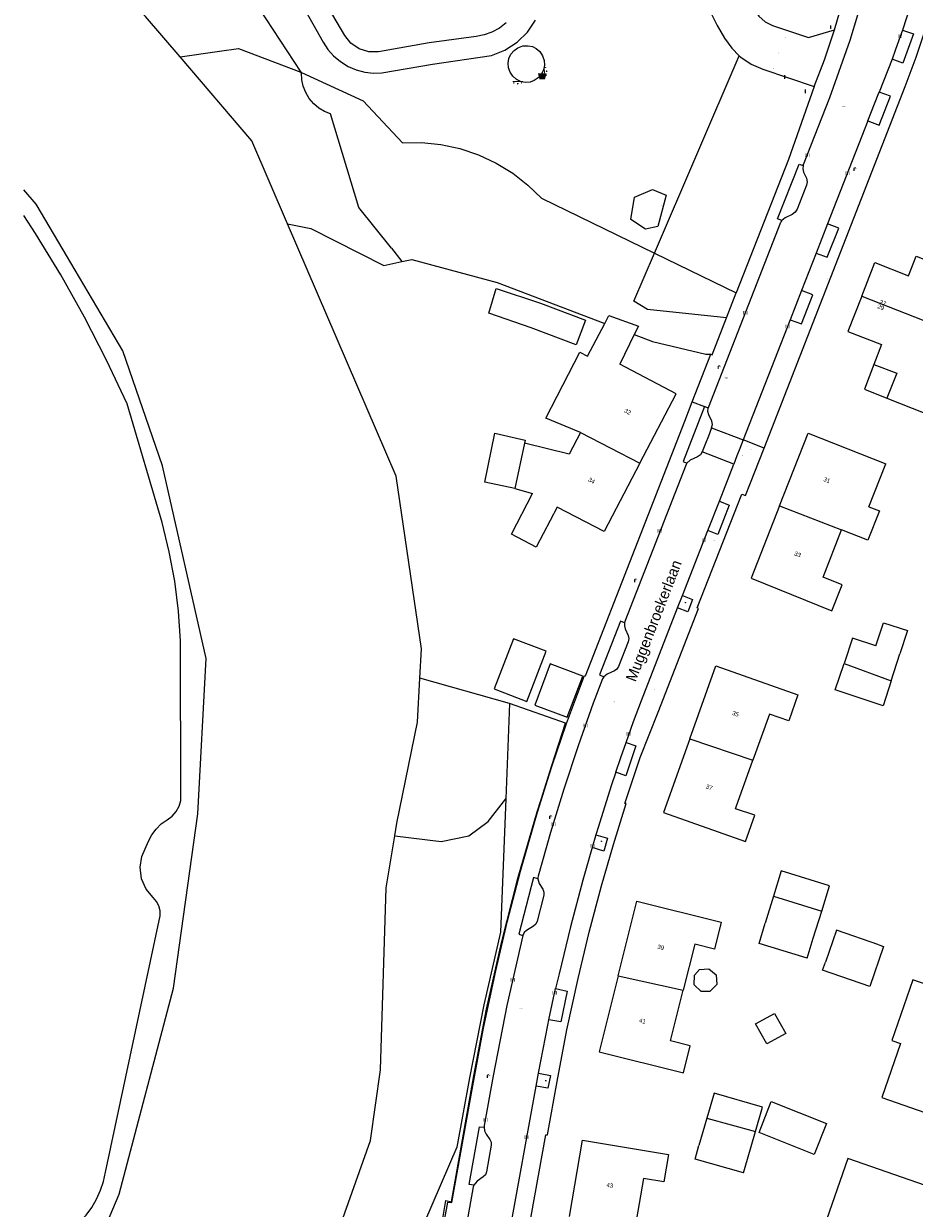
# Model space of a CAD drawing. Header units: metres. Extents: x 197457 to 198138, y 353986 to 354984.
# Tile 173 of 217: x 197457 to 197560, y 354586 to 354723. Entities that reach past the tile are written whole.
import ezdxf
from ezdxf.enums import TextEntityAlignment as Align

# ---------------------------------------------------------------- set-up
doc = ezdxf.new("R2010")
doc.units = ezdxf.units.M
doc.header["$MEASUREMENT"] = 0
for name, color, linetype, lineweight, true_color in [('afsluitpaal', 7, 'Continuous', 0, 0xde7233), ('afvalbak', 7, 'Continuous', 0, 0x6a2d14), ('bank', 7, 'Continuous', 0, 0x681648), ('CAI-kast', 7, 'Continuous', 0, 0x104b6e), ('kolk', 7, 'Continuous', 0, 0x104b6e), ('lichtmast', 7, 'Continuous', 0, 0x104b6e), ('verkeersbordpaal', 7, 'Continuous', 0, 0x104b6e)]:
    doc.layers.add(name, color=color, linetype=linetype, lineweight=lineweight, true_color=true_color)
for name, color, linetype, lineweight in [('bijgebouw', 1, 'Continuous', 13), ('cultuurscheiding geen IMGeo', 7, 'Continuous', 0), ('Grens maaiveld', 253, 'Continuous', 0), ('grens WOZ object', 7, 'Continuous', 0), ('hoofdgebouw', 1, 'Continuous', 0), ('Hoogtepunt', 7, 'Continuous', 0), ('huisnummerreeks BGT', 7, 'Continuous', 0), ('insteek sloot', 5, 'Continuous', 0), ('kant verharding', 7, 'Continuous', 0), ('kant water (FD)', 5, 'Continuous', 0), ('openbare ruimte label tekst', 7, 'Continuous', 0), ('raster geen IMGeo', 7, 'Continuous', 0), ('taludlijn', 1, 'Continuous', 0), ('tussenmuur', 1, 'Continuous', 13), ('tussenmuur bijgebouw (GBKN Zuid)', 1, 'Continuous', 13), ('vlakafsluiter', 1, 'Continuous', 0), ('waterleidingput', 132, 'Continuous', 0), ('weginrichtingselement', 7, 'Continuous', 0)]:
    doc.layers.add(name, color=color, linetype=linetype, lineweight=lineweight)
doc.styles.add('Style-STANDARD', font='STANDARD.shx')
doc.styles.add('Style-WORKING', font='WORKING.shx')

# ---------------------------------------------------------------- blocks, each defined once
blk = doc.blocks.new('bak')
at = {"layer": 'afvalbak', "linetype": 'Continuous', "lineweight": 0, "true_color": 0xbd2877}
h = blk.add_hatch(color=232, dxfattribs=at)
h.paths.add_polyline_path([(-0.32, -0.28), (-0.5, 0.4), (0.5, 0.4), (0.32, -0.28)])
edge = h.paths.add_edge_path(flags=16)
edge.add_arc((0, 0), 0.1, 0, 360)
at = {"layer": 'afvalbak', "linetype": 'Continuous', "lineweight": 0, "true_color": 0x681648}
blk.add_hatch(color=219, dxfattribs=at).paths.add_polyline_path([(0.1, 0, 1), (-0.1, 0, 1)])
blk = doc.blocks.new('bank')
at = {"layer": 'bank', "linetype": 'Continuous', "lineweight": 0, "true_color": 0xde7233}
blk.add_hatch(color=13, dxfattribs=at).paths.add_polyline_path([(0.4, 0), (0.4, 0.2), (-0.4, 0.2), (-0.4, 0), (-0.5, 0), (-0.5, 0.2), (-0.6, 0.2), (-0.6, 0.3), (0.6, 0.3), (0.6, 0.2), (0.5, 0.2), (0.5, 0)])
at = {"layer": 'bank', "linetype": 'Continuous', "lineweight": 0, "true_color": 0x6a2d14}
blk.add_hatch(color=26, dxfattribs=at).paths.add_polyline_path([(0.1, 0, 1), (-0.1, 0, 1)])
blk = doc.blocks.new('kolk')
at = {"layer": 'kolk', "linetype": 'Continuous', "lineweight": 0, "true_color": 0xbd2877}
for points in [[(-0.49, -0.43), (-0.49, 0), (-0.49, 0.42), (-0.4, 0.42), (-0.4, 0), (-0.4, -0.43)], [(-0.19, -0.43), (-0.19, 0), (-0.19, 0.42), (-0.11, 0.42), (-0.11, 0), (-0.11, -0.43)], [(0.11, -0.43), (0.11, 0), (0.11, 0.42), (0.19, 0.42), (0.19, 0), (0.19, -0.43)], [(0.4, -0.43), (0.4, 0), (0.4, 0.42), (0.49, 0.42), (0.49, 0), (0.49, -0.43)]]:
    blk.add_hatch(color=232, dxfattribs=at).paths.add_polyline_path(points)
at = {"layer": 'kolk', "linetype": 'Continuous', "lineweight": 0, "true_color": 0x681648}
blk.add_hatch(color=219, dxfattribs=at).paths.add_polyline_path([(0.1, 0, 1), (-0.1, 0, 1)])
blk = doc.blocks.new('kast')
at = {"layer": 'CAI-kast', "linetype": 'Continuous', "lineweight": 0, "true_color": 0xbd2877}
h = blk.add_hatch(color=232, dxfattribs=at)
edge = h.paths.add_edge_path()
edge.add_arc((0, 0), 0.1, 0, 360)
edge.add_line((0, -0.1), (0.3, -0.1))
edge.add_line((0.3, -0.1), (0.3, 0.5))
edge.add_line((0.3, 0.5), (-0.3, 0.5))
edge.add_line((-0.3, 0.5), (-0.3, -0.1))
edge.add_line((-0.3, -0.1), (0, -0.1))
edge = h.paths.add_edge_path(flags=16)
edge.add_arc((-0.2, 0.3), 0.0607, 0, 360)
at = {"layer": 'CAI-kast', "linetype": 'Continuous', "lineweight": 0, "true_color": 0x681648}
blk.add_hatch(color=219, dxfattribs=at).paths.add_polyline_path([(-0.1, 0, 1), (0.1, 0, 1)])
at = {"layer": 'CAI-kast', "color": 232, "linetype": 'Continuous', "lineweight": 0, "true_color": 0xbd2877, "extrusion": (0, 0, -1)}
blk.add_solid([(-0.3, 0.6), (0.3, 0.6), (-0.3, 0.5), (0.3, 0.5)], dxfattribs=at)
blk = doc.blocks.new('lichtmast')
at = {"layer": 'lichtmast', "linetype": 'Continuous', "lineweight": 0, "true_color": 0xbd2877}
for points in [[(0.15, 0.42, -0.344151), (0.3, 0.61), (0.43, 0.64, 0.960861), (0.4, 0.79), (0.1, 0.74, 0.366629), (-0.15, 0.45), (-0.15, -0.1), (0, -0.1, -0.414214), (-0.1, 0, -1), (0.1, 0, -0.414214), (0, -0.1), (0.15, -0.1)], [(0.35, 0.55, 1), (0.3, 0.56), (0.23, 0.32, 1), (0.28, 0.31)], [(0.42, 0.58, 1), (0.38, 0.57), (0.44, 0.33, 1), (0.48, 0.34)], [(0.49, 0.61, 1), (0.45, 0.58), (0.63, 0.4, 1), (0.66, 0.43)]]:
    blk.add_hatch(color=232, dxfattribs=at).paths.add_polyline_path(points)
at = {"layer": 'lichtmast', "linetype": 'Continuous', "lineweight": 0, "true_color": 0x681648}
blk.add_hatch(color=219, dxfattribs=at).paths.add_polyline_path([(-0.1, 0, 1), (0.1, 0, 1)])
blk = doc.blocks.new('afsluitpaal')
at = {"layer": 'afsluitpaal', "linetype": 'Continuous', "lineweight": 0, "true_color": 0xbd2877}
blk.add_hatch(color=232, dxfattribs=at).paths.add_polyline_path([(0.2, 0.6, 1), (-0.1, 0.6), (-0.1, 0.1), (-0.3, 0.1), (-0.3, -0.1), (0, -0.1, -0.414214), (-0.1, 0, -1), (0.1, 0, -0.414214), (0, -0.1), (0.3, -0.1), (0.3, 0.1), (0.2, 0.1)])
at = {"layer": 'afsluitpaal', "linetype": 'Continuous', "lineweight": 0, "true_color": 0x681648}
blk.add_hatch(color=219, dxfattribs=at).paths.add_polyline_path([(0.1, 0, 1), (-0.1, 0, 1)])
blk = doc.blocks.new('waterleidingput')
at = {"layer": 'waterleidingput', "linetype": 'Continuous', "lineweight": 0, "true_color": 0x248bcb}
h = blk.add_hatch(color=142, dxfattribs=at)
edge = h.paths.add_edge_path()
edge.add_spline(control_points=[(0.4, 0), (0.4, 0), (0.4, 0.1), (0.4, 0.2), (0.3, 0.3), (0.1, 0.3), (0, 0.3), (-0.2, 0.3), (-0.3, 0.2), (-0.4, 0.1), (-0.4, 0.1), (-0.4, -0.1), (-0.4, -0.1), (-0.3, -0.2), (-0.3, -0.3), (-0.1, -0.3), (0, -0.3), (0.3, -0.3), (0.4, -0.2), (0.4, -0.1), (0.4, 0), (0.4, 0)], knot_values=[0, 0, 0, 0, 0.060484, 0.060484, 0.178041, 0.178041, 0.295599, 0.295599, 0.413157, 0.413157, 0.498623, 0.498623, 0.584089, 0.584089, 0.669555, 0.669555, 0.808438, 0.808438, 0.94732, 0.94732, 1, 1, 1, 1], degree=3, periodic=0)
edge = h.paths.add_edge_path(flags=16)
edge.add_ellipse((0, 0), major_axis=(0.392, 0), ratio=0.689655, start_angle=0, end_angle=360)
for points in [[(-0.1, -0.1, -0.141608), (-0.1, 0), (-0.1, -0.1), (-0.2, 0.2), (-0.2, 0.2), (-0.1, -0.2), (-0.1, -0.2)], [(0, 0.2), (0, 0.2), (-0.1, 0.1, -0.269854), (0, 0.1)], [(0.2, 0.2), (0.2, 0.2), (0.1, -0.1), (0.1, 0, -0.141608), (0, -0.1), (0.1, -0.2), (0.1, -0.2)]]:
    blk.add_hatch(color=142, dxfattribs=at).paths.add_polyline_path(points)
at = {"layer": 'waterleidingput', "linetype": 'Continuous', "lineweight": 0, "true_color": 0x104b6e}
blk.add_hatch(color=156, dxfattribs=at).paths.add_polyline_path([(0.1, 0, 1), (-0.1, 0, 1)])
blk = doc.blocks.new('paal')
at = {"layer": 'verkeersbordpaal', "linetype": 'Continuous', "lineweight": 0, "true_color": 0xbd2877}
blk.add_hatch(color=232, dxfattribs=at).paths.add_polyline_path([(0.15, 0.8), (-0.15, 0.8), (-0.15, -0.1), (0, -0.1, -0.414214), (-0.1, 0, -1), (0.1, 0, -0.414214), (0, -0.1), (0.15, -0.1)])
at = {"layer": 'verkeersbordpaal', "linetype": 'Continuous', "lineweight": 0, "true_color": 0x681648}
blk.add_hatch(color=219, dxfattribs=at).paths.add_polyline_path([(-0.1, 0, 1), (0.1, 0, 1)])

msp = doc.modelspace()

# ---------------------------------------------------------------- linework, layer by layer
at = {"layer": 'bijgebouw', "linetype": 'Continuous', "lineweight": 13}
for p, q in [((197557.595, 354647.139), (197558.6, 354650.243)), ((197543.986, 354622.214), (197543.023, 354619.079)), ((197548.584, 354617.353), (197549.558, 354620.5)), ((197547.862, 354615.027), (197548.584, 354617.353)), ((197536.284, 354596.546), (197535.359, 354593.369)), ((197540.958, 354591.779), (197541.887, 354594.983)), ((197540.51, 354590.201), (197540.958, 354591.779))]:
    msp.add_line(p, q, dxfattribs=at)
at = {"layer": 'bijgebouw', "linetype": 'Continuous', "lineweight": 13, "flags": 128}
for points in [[(197515.949, 354687.958), (197511.051, 354689.659), (197511.895, 354692.525), (197517.033, 354690.829)], [(197517.033, 354690.829), (197522.217, 354688.871), (197521.133, 354685.999), (197515.949, 354687.958)], [(197555.829, 354651.165), (197556.687, 354653.856), (197559.469, 354652.969), (197558.6, 354650.243)], [(197511.666, 354646.185), (197515.441, 354644.728), (197517.69, 354650.554), (197513.897, 354652.007), (197511.666, 354646.185)], [(197555.829, 354651.165), (197553.115, 354652.067), (197552.146, 354649.152)], [(197557.595, 354647.139), (197556.653, 354644.23), (197551.121, 354646.069), (197552.146, 354649.152)], [(197549.558, 354620.5), (197550.458, 354623.408), (197544.883, 354625.135), (197543.986, 354622.214)], [(197547.862, 354615.027), (197542.301, 354616.753), (197543.023, 354619.079)], [(197556.164, 354616.574), (197551.26, 354618.271), (197549.978, 354614.567)], [(197556.164, 354616.574), (197556.718, 354616.382), (197555.122, 354611.772), (197549.664, 354613.66), (197549.978, 354614.567)], [(197541.887, 354594.983), (197542.71, 354597.821), (197537.126, 354599.44), (197536.284, 354596.546)], [(197542.302, 354594.886), (197543.723, 354598.447), (197550.094, 354595.904), (197548.673, 354592.343), (197542.302, 354594.886)], [(197540.51, 354590.201), (197534.911, 354591.791), (197535.359, 354593.369)]]:
    msp.add_lwpolyline(points, dxfattribs=at)
at = {"layer": 'cultuurscheiding geen IMGeo', "linetype": 'Continuous', "lineweight": 0}
for p, q in [((197475.347, 354719.305), (197479.891, 354719.96)), ((197530.216, 354696.597), (197539.664, 354692.006))]:
    msp.add_line(p, q, dxfattribs=at)
at = {"layer": 'cultuurscheiding geen IMGeo', "linetype": 'Continuous', "lineweight": 0, "flags": 128}
for points in [[(197479.891, 354719.96), (197482.088, 354720.276), (197489.299, 354717.54)], [(197489.299, 354717.54), (197489.376, 354717.511), (197496.518, 354714.234), (197501.081, 354709.374), (197503.266, 354709.402), (197505.482, 354709.185), (197507.688, 354708.715), (197509.84, 354707.993), (197511.896, 354707.031), (197513.818, 354705.851), (197515.573, 354704.48), (197517.136, 354702.953), (197530.216, 354696.597)], [(197530.596, 354699.701), (197529.185, 354699.376), (197527.463, 354700.514), (197527.907, 354703.08), (197529.999, 354703.958), (197531.566, 354703.301), (197530.596, 354699.701)]]:
    msp.add_lwpolyline(points, dxfattribs=at)
at = {"layer": 'Grens maaiveld', "linetype": 'Continuous', "lineweight": 0}
for p, q in [((197475.347, 354719.305), (197479.891, 354719.96)), ((197530.216, 354696.597), (197539.664, 354692.006))]:
    msp.add_line(p, q, dxfattribs=at)
at = {"layer": 'Grens maaiveld', "linetype": 'Continuous', "lineweight": 0, "flags": 128}
for points in [[(197479.891, 354719.96), (197482.088, 354720.276), (197489.299, 354717.54)], [(197489.299, 354717.54), (197489.376, 354717.511), (197496.518, 354714.234), (197501.081, 354709.374), (197503.266, 354709.402), (197505.482, 354709.185), (197507.688, 354708.715), (197509.84, 354707.993), (197511.896, 354707.031), (197513.818, 354705.851), (197515.573, 354704.48), (197517.136, 354702.953), (197530.216, 354696.597)], [(197530.596, 354699.701), (197529.185, 354699.376), (197527.463, 354700.514), (197527.907, 354703.08), (197529.999, 354703.958), (197531.566, 354703.301), (197530.596, 354699.701)]]:
    msp.add_lwpolyline(points, dxfattribs=at)
at = {"layer": 'grens WOZ object', "linetype": 'Continuous', "lineweight": 0}
for p, q in [((197515.192, 354674.622), (197514.057, 354669.393)), ((197535.436, 354613.747), (197536.512, 354613.83)), ((197536.512, 354613.83), (197537.327, 354613.131)), ((197534.801, 354611.944), (197534.851, 354613.082)), ((197534.851, 354613.082), (197535.436, 354613.747)), ((197537.327, 354613.131), (197537.408, 354611.99)), ((197535.593, 354611.18), (197534.801, 354611.944)), ((197536.622, 354611.177), (197535.593, 354611.18)), ((197537.408, 354611.99), (197536.622, 354611.177)), ((197541.904, 354607.438), (197544.088, 354608.662)), ((197544.088, 354608.662), (197545.387, 354606.343)), ((197543.203, 354605.119), (197541.904, 354607.438)), ((197545.387, 354606.343), (197543.203, 354605.119))]:
    msp.add_line(p, q, dxfattribs=at)
at = {"layer": 'grens WOZ object', "linetype": 'Continuous', "lineweight": 0, "flags": 128}
for points in [[(197555.596, 354683.723), (197554.497, 354680.868), (197557.077, 354679.844)], [(197555.596, 354683.723), (197558.227, 354682.74), (197557.077, 354679.844)], [(197514.057, 354669.393), (197510.573, 354670.124), (197511.744, 354675.774), (197515.267, 354674.961), (197515.192, 354674.622)], [(197520.117, 354642.933), (197521.939, 354647.681), (197518.163, 354649.106), (197516.37, 354644.332), (197520.117, 354642.933)]]:
    msp.add_lwpolyline(points, dxfattribs=at)
at = {"layer": 'hoofdgebouw', "linetype": 'Continuous', "lineweight": 0}
for p, q in [((197527.867, 354687.179), (197526.191, 354683.753)), ((197521.666, 354675.876), (197520.341, 354673.359)), ((197520.341, 354673.359), (197515.192, 354674.622)), ((197555.016, 354667.272), (197556.962, 354672.244)), ((197514.057, 354669.393), (197516.115, 354668.81)), ((197539.716, 354632.681), (197541.37, 354637.306)), ((197541.37, 354637.306), (197541.602, 354637.955))]:
    msp.add_line(p, q, dxfattribs=at)
at = {"layer": 'hoofdgebouw', "linetype": 'Continuous', "lineweight": 0, "flags": 128}
for points in [[(197554.177, 354691.642), (197555.685, 354695.506), (197559.608, 354693.987), (197560.483, 354696.24), (197563.1, 354695.217), (197564.257, 354698.096), (197570.13, 354695.736), (197568.862, 354692.581), (197567.396, 354693.17), (197565.118, 354687.331)], [(197554.177, 354691.642), (197552.571, 354687.528), (197556.482, 354686.025), (197555.596, 354683.723)], [(197524.454, 354688.478), (197524.947, 354689.411), (197528.355, 354688.178), (197527.867, 354687.179)], [(197521.666, 354675.876), (197517.627, 354677.522), (197521.587, 354685.158), (197522.456, 354684.705), (197524.454, 354688.478)], [(197557.077, 354679.844), (197562.96, 354677.508), (197564.207, 354680.649), (197562.739, 354681.233), (197565.118, 354687.331)], [(197528.515, 354672.311), (197532.725, 354680.344), (197526.191, 354683.753)], [(197544.681, 354667.372), (197547.982, 354675.774), (197556.962, 354672.244)], [(197528.515, 354672.311), (197524.375, 354664.411), (197518.964, 354667.215), (197516.536, 354662.607), (197513.676, 354664.082), (197516.115, 354668.81)], [(197544.681, 354667.372), (197541.391, 354659), (197550.736, 354655.236), (197551.939, 354658.223), (197549.731, 354659.112), (197551.847, 354664.585)], [(197555.016, 354667.272), (197556.239, 354666.791), (197554.9, 354663.385), (197551.847, 354664.585)], [(197534.311, 354640.431), (197537.325, 354648.86), (197546.808, 354645.521), (197545.738, 354642.484), (197543.503, 354643.272), (197541.602, 354637.955)], [(197534.311, 354640.431), (197531.256, 354631.887), (197540.752, 354628.537), (197541.836, 354631.57), (197539.59, 354632.327), (197539.716, 354632.681)], [(197526.008, 354613.015), (197528.157, 354621.629), (197537.922, 354619.217), (197537.15, 354616.091), (197534.859, 354616.657), (197533.539, 354611.361)], [(197526.008, 354613.015), (197523.812, 354604.21), (197533.565, 354601.778), (197534.344, 354604.904), (197532.07, 354605.471), (197533.539, 354611.361)], [(197560.092, 354612.522), (197557.664, 354605.528), (197558.674, 354605.177), (197556.505, 354598.933), (197568.124, 354594.896), (197570.239, 354600.985), (197568.923, 354601.454), (197571.401, 354608.598), (197560.092, 354612.522)], [(197520.371, 354585.15), (197521.879, 354593.972), (197531.813, 354592.329), (197531.288, 354589.152), (197528.949, 354589.539), (197527.95, 354583.77)], [(197550.118, 354584.784), (197561.77, 354580.722), (197564.24, 354587.809), (197552.588, 354591.871), (197550.118, 354584.784)]]:
    msp.add_lwpolyline(points, dxfattribs=at)
at = {"layer": 'insteek sloot', "linetype": 'Continuous', "lineweight": 0}
for p, q in [((197473.259, 354665.434), (197469.215, 354679.156)), ((197475.412, 354633.303), (197475.381, 354651.744)), ((197513.431, 354644.499), (197513.006, 354633.496)), ((197470.891, 354626.813), (197471.679, 354628.59)), ((197466.705, 354590.281), (197473.038, 354619.955))]:
    msp.add_line(p, q, dxfattribs=at)
at = {"layer": 'insteek sloot', "linetype": 'Continuous', "lineweight": 0, "flags": 128}
for points in [[(197462.727, 354747.171), (197471.313, 354739.161), (197474.435, 354736.485), (197477.405, 354733.63), (197480.207, 354730.612), (197482.829, 354727.444), (197489.299, 354717.54)], [(197458.616, 354698.874), (197457.244, 354700.981)], [(197469.215, 354679.156), (197466.831, 354684.222), (197464.267, 354689.204), (197461.527, 354694.091), (197458.616, 354698.874)], [(197475.381, 354651.744), (197475.144, 354655.203), (197474.71, 354658.649), (197474.08, 354662.065), (197473.259, 354665.434)], [(197473.829, 354631.06), (197474.402, 354631.462), (197474.881, 354631.998), (197475.225, 354632.629), (197475.412, 354633.303)], [(197513.006, 354633.496), (197512.408, 354618.041), (197510.463, 354609.66), (197508.808, 354601.217), (197507.366, 354593.177), (197503.611, 354584.513), (197496.231, 354571.219), (197488.891, 354546.052)], [(197471.679, 354628.59), (197472.069, 354629.318), (197472.568, 354629.987), (197473.162, 354630.574), (197473.829, 354631.06)], [(197472.219, 354622.05), (197471.405, 354623.029), (197470.872, 354624.241), (197470.701, 354625.554), (197470.891, 354626.813)], [(197473.038, 354619.955), (197473.019, 354620.528), (197472.869, 354621.097), (197472.594, 354621.616), (197472.219, 354622.05)], [(197462.001, 354583.166), (197462.881, 354583.786), (197463.705, 354584.507), (197464.457, 354585.321), (197465.12, 354586.216), (197465.684, 354587.177), (197466.138, 354588.188), (197466.479, 354589.228), (197466.705, 354590.281)]]:
    msp.add_lwpolyline(points, dxfattribs=at)
at = {"layer": 'kant verharding', "linetype": 'Continuous', "lineweight": 0}
for p, q in [((197557.693, 354719.038), (197556.207, 354715.243)), ((197554.893, 354711.897), (197550.238, 354699.988)), ((197550.238, 354699.988), (197548.915, 354696.603)), ((197548.915, 354696.603), (197547.229, 354692.289)), ((197538.536, 354689.125), (197539.664, 354692.006)), ((197547.229, 354692.289), (197545.904, 354688.897)), ((197545.904, 354688.897), (197540.47, 354674.993)), ((197534.584, 354679.424), (197536.726, 354684.922)), ((197533.711, 354677.182), (197534.584, 354679.424)), ((197536.436, 354678.665), (197535.982, 354678.851)), ((197536.823, 354676.391), (197536.442, 354675.424)), ((197536.823, 354676.391), (197540.47, 354674.993)), ((197536.112, 354674.586), (197535.731, 354673.621)), ((197536.442, 354675.424), (197536.112, 354674.586)), ((197540.47, 354674.993), (197540.081, 354673.989)), ((197539.383, 354672.189), (197535.731, 354673.621)), ((197539.754, 354673.146), (197539.383, 354672.189)), ((197540.081, 354673.989), (197539.754, 354673.146)), ((197537.714, 354667.914), (197539.383, 354672.189)), ((197536.393, 354664.53), (197537.714, 354667.914)), ((197533.449, 354656.987), (197536.393, 354664.53)), ((197532.89, 354655.555), (197533.449, 354656.987)), ((197523.435, 354629.318), (197522.998, 354627.842)), ((197516.517, 354600.223), (197516.788, 354601.724)), ((197512.935, 354580.389), (197516.517, 354600.223))]:
    msp.add_line(p, q, dxfattribs=at)
at = {"layer": 'kant verharding', "linetype": 'Continuous', "lineweight": 0, "flags": 128}
for points in [[(197542.896, 354674.063), (197559.207, 354715.869), (197560.486, 354719.297), (197561.644, 354722.737), (197562.872, 354726.839), (197563.955, 354730.982), (197564.905, 354735.212), (197565.676, 354739.479), (197566.19, 354743.492), (197566.515, 354747.524), (197566.351, 354747.571), (197566.514, 354750.78), (197566.456, 354757.61), (197566.026, 354763.914), (197566.034, 354764.741), (197566.197, 354765.596), (197566.525, 354766.436), (197567.015, 354767.212), (197567.244, 354767.454)], [(197551.035, 354722.425), (197552.794, 354728.562), (197554.193, 354734.786), (197554.737, 354737.93), (197555.145, 354741.094), (197555.4, 354744.124), (197555.518, 354747.162), (197555.483, 354753.242), (197555.183, 354758.705)], [(197483.163, 354736.522), (197491.894, 354720.996), (197492.43, 354720.181), (197493.096, 354719.427), (197493.882, 354718.763), (197494.766, 354718.216), (197495.721, 354717.805), (197496.715, 354717.543), (197497.715, 354717.429), (197498.69, 354717.457), (197504.531, 354718.476), (197511.373, 354719.48), (197512.911, 354720.087), (197514.326, 354721.003), (197515.532, 354722.183), (197516.462, 354723.549)], [(197539.976, 354735.437), (197541.467, 354725.784), (197541.739, 354724.865), (197542.269, 354724.022), (197543.011, 354723.358), (197543.872, 354722.936), (197548.03, 354721.552), (197551.035, 354722.425)], [(197561.707, 354732.051), (197561.46, 354731.059), (197561.202, 354730.069), (197559.816, 354725.269), (197559.359, 354723.835), (197558.886, 354722.406)], [(197513.056, 354723.255), (197512.268, 354722.651), (197511.408, 354722.18), (197510.508, 354721.85), (197509.601, 354721.66), (197504.144, 354720.944), (197498.268, 354719.9), (197497.16, 354719.907), (197496.055, 354720.25), (197495.1, 354720.905), (197494.408, 354721.77), (197489.731, 354729.735)], [(197519.468, 354727.19), (197531.687, 354729.046), (197532.639, 354729.07), (197533.597, 354728.838), (197534.459, 354728.361), (197535.144, 354727.7), (197535.519, 354727.23), (197536.057, 354726.42), (197536.447, 354725.53), (197536.857, 354724.193), (197537.466, 354722.934), (197538.309, 354721.483), (197539.144, 354720.303), (197540.025, 354719.441)], [(197547.41, 354706.74), (197547.446, 354706.848), (197550.476, 354714.612), (197552.859, 354721.255), (197553.729, 354724.183)], [(197548.692, 354715.871), (197549.867, 354718.984), (197551.035, 354722.425)], [(197558.886, 354722.406), (197560.158, 354721.984), (197558.94, 354718.571), (197557.693, 354719.038)], [(197558.886, 354722.406), (197558.483, 354721.235), (197558.069, 354720.067), (197557.693, 354719.038)], [(197514.337, 354716.638), (197514.214, 354716.716), (197513.814, 354717.071), (197513.506, 354717.53), (197513.325, 354718.053), (197513.282, 354718.586), (197513.376, 354719.119), (197513.611, 354719.627), (197513.97, 354720.057), (197514.411, 354720.37), (197514.995, 354720.577), (197515.615, 354720.603), (197516.087, 354720.494), (197516.521, 354720.28), (197516.942, 354719.922), (197517.265, 354719.45), (197517.451, 354718.908), (197517.487, 354718.357), (197517.381, 354717.815), (197517.13, 354717.302), (197516.753, 354716.873), (197516.294, 354716.567), (197515.821, 354716.401), (197515.307, 354716.355), (197514.797, 354716.438), (197514.337, 354716.638)], [(197540.025, 354719.441), (197540.194, 354719.275), (197541.412, 354718.453), (197542.736, 354717.872), (197548.692, 354715.871)], [(197548.692, 354715.871), (197545.704, 354707.426), (197539.664, 354692.006)], [(197554.893, 354711.897), (197556.086, 354714.951), (197556.207, 354715.243)], [(197554.893, 354711.897), (197556.196, 354711.396), (197557.493, 354714.768), (197556.207, 354715.243)], [(197544.942, 354700.366), (197544.457, 354700.573), (197546.949, 354706.886), (197547.41, 354706.74)], [(197547.41, 354706.74), (197547.372, 354706.356), (197547.466, 354705.982), (197547.783, 354705.268), (197547.874, 354704.865), (197547.802, 354704.458), (197546.726, 354701.699), (197546.498, 354701.337), (197546.153, 354701.086), (197545.326, 354700.695), (197544.942, 354700.366)], [(197536.436, 354678.665), (197536.471, 354678.768), (197544.843, 354700.178), (197544.887, 354700.275), (197544.942, 354700.366)], [(197548.915, 354696.603), (197550.204, 354696.125), (197551.529, 354699.491), (197550.238, 354699.988)], [(197545.904, 354688.897), (197547.218, 354688.412), (197548.533, 354691.788), (197547.229, 354692.289)], [(197536.726, 354684.922), (197536.864, 354684.857), (197538.536, 354689.125)], [(197535.982, 354678.851), (197533.514, 354672.511), (197533.967, 354672.31)], [(197536.823, 354676.391), (197536.921, 354676.771), (197536.836, 354677.155), (197536.497, 354677.891), (197536.397, 354678.273), (197536.436, 354678.665)], [(197520.042, 354642.181), (197522.105, 354647.74), (197522.224, 354647.699), (197533.711, 354677.182)], [(197513.837, 354573.428), (197517.661, 354594.614), (197517.826, 354594.608), (197518.935, 354600.779), (197520.083, 354606.741), (197521.371, 354612.674), (197522.673, 354618.06), (197524.093, 354623.417), (197525.463, 354628.193), (197526.928, 354632.94), (197526.797, 354632.952), (197528.571, 354638.272), (197530.626, 354643.489), (197535.295, 354655.494), (197535.161, 354655.558), (197540.306, 354668.709), (197540.75, 354668.564), (197542.896, 354674.063)], [(197535.731, 354673.621), (197535.542, 354673.268), (197535.204, 354673.054), (197534.349, 354672.647), (197533.967, 354672.31)], [(197533.967, 354672.31), (197533.922, 354672.23), (197533.884, 354672.147), (197526.8, 354653.992), (197526.773, 354653.914), (197526.752, 354653.834)], [(197537.714, 354667.914), (197538.842, 354667.449), (197537.529, 354664.074), (197536.393, 354664.53)], [(197533.449, 354656.987), (197534.605, 354656.53), (197534.055, 354655.109), (197532.89, 354655.555)], [(197526.923, 354639.997), (197527.798, 354642.414), (197528.72, 354644.873), (197532.89, 354655.555)], [(197526.752, 354653.834), (197526.295, 354654.013), (197523.846, 354647.82), (197524.352, 354647.591)], [(197526.752, 354653.834), (197526.731, 354653.489), (197526.819, 354653.155), (197527.163, 354652.376), (197527.243, 354652.02), (197527.18, 354651.66), (197526.06, 354648.775), (197525.869, 354648.474), (197525.578, 354648.268), (197524.73, 354647.889), (197524.352, 354647.591)], [(197524.352, 354647.591), (197524.275, 354647.475), (197524.215, 354647.349), (197523.116, 354644.549), (197521.37, 354639.593), (197519.726, 354634.602), (197518.185, 354629.578), (197516.747, 354624.524), (197516.724, 354624.374), (197516.721, 354624.227)], [(197504.265, 354575.676), (197506.311, 354586.833), (197506.774, 354586.769), (197509.184, 354600.292), (197510.431, 354606.944), (197511.841, 354613.563), (197513.221, 354619.347), (197514.731, 354625.099), (197516.326, 354630.749), (197516.68, 354631.949), (197518.057, 354636.359), (197518.374, 354637.326), (197520.003, 354642.077), (197520.042, 354642.181)], [(197526.923, 354639.997), (197528.069, 354639.598), (197526.892, 354636.127), (197525.729, 354636.547)], [(197525.729, 354636.547), (197526.309, 354638.248), (197526.923, 354639.997)], [(197525.729, 354636.547), (197525.206, 354634.975), (197523.499, 354629.531), (197523.435, 354629.318)], [(197523.435, 354629.318), (197524.758, 354628.914), (197524.35, 354627.427), (197522.998, 354627.842)], [(197522.998, 354627.842), (197522.451, 354625.948), (197521.917, 354624.05), (197520.481, 354618.66), (197519.166, 354613.24), (197518.78, 354611.531)], [(197516.721, 354624.227), (197516.226, 354624.366), (197514.523, 354617.811), (197514.989, 354617.669)], [(197516.721, 354624.227), (197516.884, 354623.691), (197517.292, 354623.018), (197517.415, 354622.679), (197517.398, 354622.318), (197516.648, 354619.326), (197516.492, 354618.993), (197516.222, 354618.743), (197515.414, 354618.243), (197515.146, 354617.997), (197514.989, 354617.669)], [(197514.989, 354617.669), (197513.135, 354609.567), (197511.549, 354601.447), (197510.521, 354595.693), (197510.507, 354595.588), (197510.501, 354595.483)], [(197517.997, 354607.911), (197518.383, 354609.722), (197518.78, 354611.531)], [(197518.78, 354611.531), (197520.127, 354611.233), (197519.367, 354607.687), (197517.997, 354607.911)], [(197516.788, 354601.724), (197517.867, 354607.283), (197517.997, 354607.911)], [(197516.788, 354601.724), (197518.167, 354601.476), (197517.876, 354599.999), (197516.517, 354600.223)], [(197509.3, 354588.769), (197508.786, 354588.88), (197509.988, 354595.542), (197510.501, 354595.483)], [(197510.501, 354595.483), (197510.561, 354595.063), (197510.751, 354594.683), (197511.183, 354594.084), (197511.326, 354593.767), (197511.333, 354593.419), (197510.771, 354590.31), (197510.647, 354589.997), (197510.412, 354589.757), (197509.681, 354589.259), (197509.3, 354588.769)], [(197509.3, 354588.769), (197509.275, 354588.687), (197509.256, 354588.604), (197507.29, 354577.755)]]:
    msp.add_lwpolyline(points, dxfattribs=at)
at = {"layer": 'kant water (FD)', "linetype": 'Continuous', "lineweight": 0, "flags": 128}
for points in [[(197475.347, 354719.305), (197471.345, 354723.982), (197468.521, 354727.012)], [(197487.777, 354699.988), (197483.638, 354709.616), (197475.347, 354719.305)], [(197457.244, 354562.584), (197460.221, 354568.657), (197468.273, 354587.756), (197474.573, 354611.56), (197477.371, 354631.745), (197478.346, 354649.719), (197473.289, 354671.986), (197468.723, 354685.307), (197458.679, 354702.281), (197457.244, 354703.942)], [(197503.076, 354647.422), (197503.264, 354650.831), (197500.316, 354670.821), (197487.777, 354699.988)], [(197500.169, 354629.183), (197500.415, 354630.673), (197502.795, 354642.331), (197503.076, 354647.422)], [(197476.543, 354542.013), (197480.528, 354549.734), (197490.986, 354576.03), (197497.342, 354593.971), (197498.508, 354602.112), (197499.179, 354623.189), (197500.169, 354629.183)]]:
    msp.add_lwpolyline(points, dxfattribs=at)
at = {"layer": 'raster geen IMGeo', "linetype": 'Continuous', "lineweight": 0, "flags": 128}
msp.add_lwpolyline([(197504.182, 354575.692), (197506.083, 354587.013), (197506.732, 354586.873), (197509.304, 354601.45), (197510.783, 354609.157), (197512.502, 354616.819), (197514.459, 354624.422), (197516.651, 354631.958), (197517.104, 354633.406), (197518.345, 354637.335), (197519.921, 354642.223)], dxfattribs=at)
at = {"layer": 'taludlijn', "linetype": 'Continuous', "lineweight": 0}
msp.add_line((197499.796, 354697.194), (197500.991, 354695.633), dxfattribs=at)
at = {"layer": 'taludlijn', "linetype": 'Continuous', "lineweight": 0, "flags": 128}
msp.add_lwpolyline([(197499.796, 354697.194), (197495.995, 354701.877), (197492.724, 354712.712), (197492.042, 354712.991), (197491.386, 354713.387), (197490.787, 354713.897), (197490.272, 354714.507), (197489.866, 354715.193), (197489.581, 354715.926), (197489.422, 354716.676), (197489.383, 354717.412), (197489.299, 354717.54)], dxfattribs=at)
at = {"layer": 'tussenmuur', "linetype": 'Continuous', "lineweight": 13}
for p, q in [((197554.177, 354691.642), (197565.118, 354687.331)), ((197521.666, 354675.876), (197528.515, 354672.311)), ((197544.681, 354667.372), (197551.847, 354664.585)), ((197534.311, 354640.431), (197541.602, 354637.955)), ((197526.008, 354613.015), (197533.539, 354611.361))]:
    msp.add_line(p, q, dxfattribs=at)
at = {"layer": 'tussenmuur bijgebouw (GBKN Zuid)', "linetype": 'Continuous', "lineweight": 13}
for p, q in [((197552.146, 354649.152), (197557.595, 354647.139)), ((197543.986, 354622.214), (197549.558, 354620.5)), ((197536.284, 354596.546), (197541.887, 354594.983))]:
    msp.add_line(p, q, dxfattribs=at)
at = {"layer": 'vlakafsluiter', "linetype": 'Continuous', "lineweight": 0}
for p, q in [((197530.216, 354696.597), (197540.025, 354719.441)), ((197534.584, 354679.424), (197535.982, 354678.851)), ((197542.896, 354674.063), (197540.47, 354674.993)), ((197513.431, 354644.499), (197503.076, 354647.422)), ((197520.042, 354642.181), (197513.431, 354644.499))]:
    msp.add_line(p, q, dxfattribs=at)
at = {"layer": 'vlakafsluiter', "linetype": 'Continuous', "lineweight": 0, "flags": 128}
for points in [[(197487.777, 354699.988), (197490.451, 354699.477), (197498.914, 354695.188), (197500.991, 354695.633)], [(197538.536, 354689.125), (197529.402, 354690.086), (197527.83, 354691.039), (197530.216, 354696.597)], [(197500.991, 354695.633), (197502.16, 354695.883), (197512.013, 354693.211), (197524.454, 354688.478)], [(197527.867, 354687.179), (197529.981, 354686.375), (197536.136, 354684.92), (197536.726, 354684.922)], [(197500.169, 354629.183), (197505.538, 354628.552), (197508.754, 354629.186), (197510.973, 354630.862), (197513.006, 354633.496)]]:
    msp.add_lwpolyline(points, dxfattribs=at)

# ---------------------------------------------------------------- block references
at = {"layer": 'afsluitpaal', "linetype": 'Continuous', "lineweight": 0, "xscale": 0.1, "yscale": 0.1, "zscale": 0.1}
for p in [(197545.337, 354721.536), (197539.283, 354719.679), (197544.604, 354719.719), (197543.959, 354717.933), (197547.847, 354715.626), (197531.055, 354702.074), (197540.424, 354673.164)]:
    msp.add_blockref('afsluitpaal', p, dxfattribs=at)
at = {"layer": 'afvalbak', "linetype": 'Continuous', "lineweight": 0}
msp.add_blockref('bak', (197517.229, 354717.005), dxfattribs=at)
at = {"layer": 'bank', "linetype": 'Continuous', "lineweight": 0}
for p, rotation in [((197517.735, 354717.653), 94.58762565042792), ((197514.392, 354716.208), 359.5989360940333)]:
    msp.add_blockref('bank', p, dxfattribs=dict(at, rotation=rotation))
at = {"layer": 'CAI-kast', "linetype": 'Continuous', "lineweight": 0, "xscale": 0.1, "yscale": 0.1, "zscale": 0.1}
msp.add_blockref('kast', (197550.267, 354693.576), dxfattribs=at)
at = {"layer": 'kolk', "linetype": 'Continuous', "lineweight": 0, "xscale": 0.5, "yscale": 0.5}
for p in [(197558.613, 354721.714), (197547.877, 354707.951), (197552.518, 354705.849), (197540.751, 354689.71), (197545.601, 354688.138), (197530.838, 354664.47), (197535.938, 354663.391), (197522.189, 354641.976), (197527.251, 354640.988), (197518.489, 354630.541), (197523.055, 354628.045), (197513.775, 354612.547), (197518.673, 354611.05), (197510.626, 354596.333), (197515.455, 354594.326)]:
    msp.add_blockref('kolk', p, dxfattribs=at)
at = {"layer": 'lichtmast', "linetype": 'Continuous', "lineweight": 0, "xscale": 0.5, "yscale": 0.5}
for p in [(197553.297, 354706.164), (197537.577, 354683.241), (197527.908, 354658.575), (197518.078, 354631.185), (197510.876, 354601.23)]:
    msp.add_blockref('lichtmast', p, dxfattribs=at)
at = {"layer": 'verkeersbordpaal', "linetype": 'Continuous', "lineweight": 0, "xscale": 0.5, "yscale": 0.5}
for p in [(197550.577, 354722.575), (197545.256, 354716.807), (197547.647, 354715.15)]:
    msp.add_blockref('paal', p, dxfattribs=at)
at = {"layer": 'waterleidingput', "linetype": 'Continuous', "lineweight": 0, "xscale": 0.1, "yscale": 0.1, "zscale": 0.1}
for p in [(197541.36, 354673.922), (197540.565, 354672.033), (197537.114, 354663.37), (197530.282, 354646.11), (197521.493, 354618.546), (197515.552, 354590.554)]:
    msp.add_blockref('waterleidingput', p, dxfattribs=at)

# ---------------------------------------------------------------- texts
at = {"layer": 'Hoogtepunt', "linetype": 'Continuous', "lineweight": 0, "style": 'Style-WORKING'}
for s, p in [('23.66', (197551.934, 354713.531)), ('23.66', (197551.934, 354713.531)), ('23.05', (197538.327, 354682.132)), ('23.05', (197538.327, 354682.132)), ('23.01', (197525.316, 354644.648)), ('23.01', (197525.316, 354644.648)), ('22.97', (197514.603, 354609.223)), ('22.97', (197514.603, 354609.223))]:
    msp.add_text(s, height=0.1, dxfattribs=at).set_placement(p)
at = {"layer": 'huisnummerreeks BGT', "linetype": 'Continuous', "lineweight": 0, "style": 'Style-WORKING'}
for s, rotation, p in [('29', 339, (197556.395, 354690.344)), ('27', 338.8, (197556.628, 354690.851)), ('32', 332.3, (197527.116, 354678.258)), ('34', 332.3, (197522.94, 354670.291)), ('31', 338.6, (197550.15, 354670.354)), ('33', 338.5, (197546.774, 354661.762)), ('35', 340.3, (197539.592, 354643.319)), ('37', 340.3, (197536.551, 354634.815)), ('39', 346, (197530.95, 354616.301)), ('41', 346, (197528.822, 354607.768)), ('43', 350.3, (197525.047, 354588.766))]:
    msp.add_text(s, height=0.5, rotation=rotation, dxfattribs=at).set_placement(p, align=Align.MIDDLE_CENTER)
at = {"layer": 'openbare ruimte label tekst', "linetype": 'Continuous', "lineweight": 0, "style": 'Style-WORKING'}
msp.add_text('Muggenbroekerlaan', height=1.25, rotation=68.8, dxfattribs=at).set_placement((197530.122, 354654.087), align=Align.MIDDLE_CENTER)
at = {"layer": 'weginrichtingselement', "style": 'Style-STANDARD'}
for p in [(197533.746, 354656.136), (197524.017, 354628.529), (197517.601, 354600.835)]:
    msp.add_text('b', height=0.1, rotation=359.66914, dxfattribs=at).set_placement(p)

doc.saveas('drawing.dxf')
